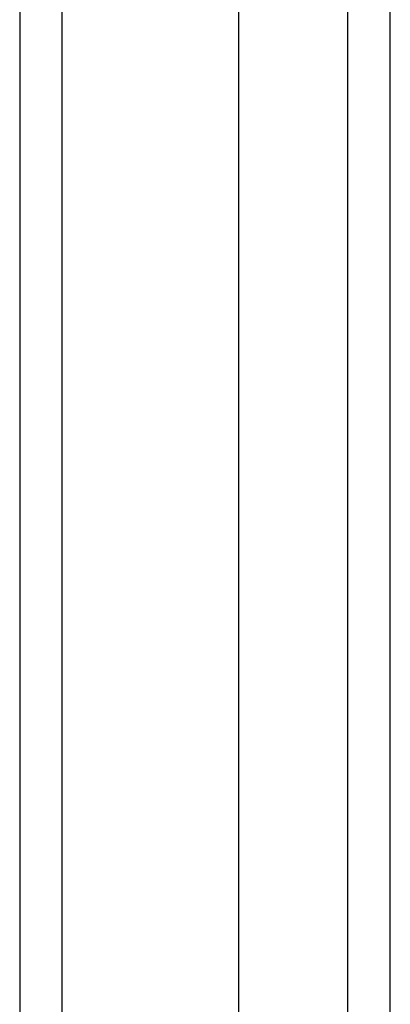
# Model space of a CAD drawing. Header units: inches. Extents: x 12 to 202, y 14 to 131.
# Tile 9 of 56: x 87.824 to 88.69, y 57.521 to 59.825. Entities that reach past the tile are written whole.
import ezdxf

# ---------------------------------------------------------------- set-up
doc = ezdxf.new("R2010")
doc.units = ezdxf.units.IN
doc.header["$MEASUREMENT"] = 0
doc.layers.add('Visible Edges(ANSI)', color=7, linetype='Continuous', lineweight=25)
doc.layers.add('Visible Tangent Edges(ANSI)', color=7, linetype='Continuous', lineweight=25)

msp = doc.modelspace()

# ---------------------------------------------------------------- linework, layer by layer
at = {"layer": 'Visible Edges(ANSI)'}
for p, q in [((87.8243, 85.1604), (87.8243, 55.3166)), ((88.3361, 55.9262), (88.3361, 84.5089)), ((88.6904, 56.1827), (88.6904, 84.2524))]:
    msp.add_line(p, q, dxfattribs=at)
at = {"layer": 'Visible Tangent Edges(ANSI)'}
for p, q in [((87.9233, 55.3166), (87.9233, 85.1604)), ((88.5914, 55.9847), (88.5914, 84.4504))]:
    msp.add_line(p, q, dxfattribs=at)

doc.saveas('drawing.dxf')
